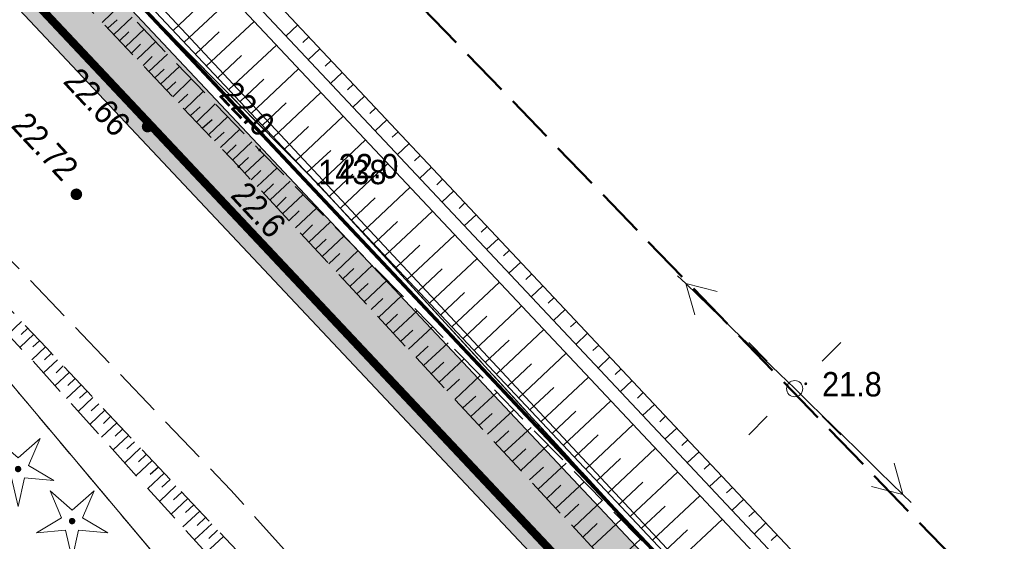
# Model space of a CAD drawing. Header units: metres. Extents: x 6551181 to 6555585, y 5935140 to 5937297.
# Tile 25 of 97: x 6551401 to 6551431, y 5936080 to 5936097. Entities that reach past the tile are written whole.
import ezdxf
from ezdxf import colors
from ezdxf.entities.mleader import LeaderData, LeaderLine
from ezdxf.enums import TextEntityAlignment as Align
from ezdxf.math import Vec2, Vec3

# ---------------------------------------------------------------- set-up
doc = ezdxf.new("R2010")
doc.units = ezdxf.units.M
for name, pattern in [('1.5_0.5', [2, 1.5, -0.5]), ('218-500', [1, 0.5, -0.5]), ('219-500', [0]), ('HIDDEN2', [0.1875, 0.125, -0.0625]), ('mz1.25_0.5', [1.75, 1.25, -0.5])]:
    doc.linetypes.add(name, pattern=pattern)
for name, color, linetype in [('000 Inne (niezydentyfikowane)', 7, 'Continuous'), ('203-Punkt załamania granicy działki nie stabilizowany', 7, 'Continuous'), ('203-Punkt załamania granicy działki nie stabilizowany-Atr104', 7, 'Continuous'), ('217-Granica konturu klasyfikcyjnego', 7, 'Continuous'), ('218-Granica użytku', 7, 'Continuous'), ('219-Linia granicy', 7, 'Continuous'), ('_obrzeże 8x30', 2, 'Continuous'), ('drzewo iglaste (punkt)', 7, 'Continuous'), ('jezdnia (powierzchnia)', 7, 'Continuous'), ('latarnia na słupie lub maszcie (punkt)', 7, 'Continuous'), ('Obszar opracowania', 7, 'Continuous'), ('przewód elektroenergetyczny niskiego napięcia (linia) - symbol', 7, 'Continuous'), ('przewód telekomunikacyjny (linia)', 7, 'Continuous'), ('punkt wysokościowy naturalny', 7, 'Continuous'), ('punkt wysokościowy naturalny-Atr2', 7, 'Continuous'), ('punkt wysokościowy sztuczny', 7, 'Continuous'), ('punkt wysokościowy sztuczny-Atr2', 7, 'Continuous'), ('skarpa nieumocniona (powierzchnia)', 7, 'Continuous'), ('słup (punkt)', 7, 'Continuous')]:
    doc.layers.add(name, color=color, linetype=linetype)
for name, color, linetype, lineweight in [('_krawężnik 15x30', 30, 'Continuous', 13), ('_kreskowanie chodnik', 52, 'Continuous', 0), ('_kreskowanie zjazd', 252, 'Continuous', 0), ('_opis', 7, 'Continuous', 18), ('_rowy', 3, 'Continuous', 13), ('_rowy2', 3, 'Continuous', 13)]:
    doc.layers.add(name, color=color, linetype=linetype, lineweight=lineweight)
doc.layers.add('_linie pomocnicze', color=202, linetype='Continuous', lineweight=13, plot=False)
doc.styles.add('marcin', font='arial.ttf')
doc.styles.get("Standard").update_dxf_attribs({"font": 'arial.ttf'})

# ---------------------------------------------------------------- blocks, each defined once
blk = doc.blocks.new('203')
at = {"linetype": 'Continuous', "lineweight": 0}
h = blk.add_hatch(color=0, dxfattribs=at)
edge = h.paths.add_edge_path()
edge.add_arc((0, 0), 0.045, 0, 360)
blk = doc.blocks.new('PW01')
at = {"linetype": 'Continuous', "lineweight": 13}
h = blk.add_hatch(color=0, dxfattribs=at)
edge = h.paths.add_edge_path()
edge.add_arc((0, 0), 0.045, 0, 360)
blk = doc.blocks.new('PW02')
at = {"linetype": 'Continuous', "lineweight": 13}
h = blk.add_hatch(color=0, dxfattribs=at)
edge = h.paths.add_edge_path()
edge.add_arc((0, 0), 0.18, 0, 360)
blk = doc.blocks.new('SM04')
at = {"color": 0, "linetype": 'Continuous', "lineweight": 13}
blk.add_circle((0, 0), 0.25, dxfattribs=at)
blk = doc.blocks.new('SM011')
at = {"color": 0, "linetype": 'Continuous', "lineweight": 13}
for p, q in [((-0.848, 0.848), (-1.414, 1.414)), ((0.849, 0.848), (1.414, 1.414)), ((-0.848, -0.849), (-1.414, -1.414)), ((0.849, -0.849), (1.414, -1.414))]:
    blk.add_line(p, q, dxfattribs=at)
blk = doc.blocks.new('PE04')
at = {"color": 0, "linetype": 'Continuous', "lineweight": 13}
for p, q in [((4.65, 0), (3.784, 0.5)), ((0.65, 0), (0, 0)), ((0.65, 0), (1.65, 0)), ((1.65, 0), (2.65, 0)), ((2.65, 0), (3.65, 0)), ((3.65, 0), (4.65, 0)), ((4.65, 0), (3.784, -0.5)), ((4.65, 0), (5, 0))]:
    blk.add_line(p, q, dxfattribs=at)
blk = doc.blocks.new('OP011')
at = {"linetype": 'Continuous', "lineweight": 13}
h = blk.add_hatch(color=0, dxfattribs=at)
edge = h.paths.add_edge_path()
edge.add_arc((0, 0), 0.1, 0, 360)
at = {"color": 0, "linetype": 'Continuous', "lineweight": 13}
for p, q in [((-0.324, 0.105), (-0.679, 0.935)), ((-0.679, 0.935), (0, 0.341)), ((0, 0.341), (0.679, 0.935)), ((0.679, 0.935), (0.324, 0.105)), ((-1.099, -0.357), (-0.324, 0.105)), ((0.324, 0.105), (1.099, -0.357)), ((-0.2, -0.275), (-1.099, -0.357)), ((-0.2, -0.275), (0, -1.155)), ((0, -1.155), (0.2, -0.275)), ((1.099, -0.357), (0.2, -0.275))]:
    blk.add_line(p, q, dxfattribs=at)

msp = doc.modelspace()

# ---------------------------------------------------------------- hatches: boundary and pattern name
at = {"layer": '_kreskowanie chodnik'}
h = msp.add_hatch(color=223, dxfattribs=at)
h.dxf.hatch_style = 1
h.paths.add_polyline_path([(6551361.9151, 5936137.4929), (6551364.0337, 5936137.4929), (6551364.3599, 5936137.8159), (6551361.3348, 5936141.0225), (6551359.8914, 5936139.6381), (6551359.8913, 5936139.638)])
h.paths.add_polyline_path([(6551380.1526, 5936119.3023, -0.0024274), (6551383.5731, 5936115.8572), (6551383.5731, 5936115.8572), (6551385.7012, 5936115.8292), (6551386.0588, 5936116.1787, 0.0031812), (6551381.5649, 5936120.7183), (6551367.9318, 5936134.3165), (6551367.5765, 5936133.9646), (6551367.5792, 5936131.8433)])
h.paths.add_polyline_path([(6551427.8011, 5936072.0648, -0.0079112), (6551423.437, 5936076.5601), (6551394.6741, 5936107.1418, 0.0037268), (6551389.5375, 5936112.5838), (6551389.5375, 5936112.5838), (6551389.1765, 5936112.2379), (6551389.1363, 5936110.1082, -0.0029746), (6551393.2134, 5936105.7757), (6551421.9802, 5936075.1899, 0.0058707), (6551425.2377, 5936071.8069), (6551427.4311, 5936071.7391)])
h.paths.add_polyline_path([(6551509.0487, 5936009.3448), (6551499.4703, 5936015.6354, -0.014146), (6551476.3685, 5936031.761), (6551467.4747, 5936038.3509, -0.0195357), (6551446.2823, 5936055.375), (6551437.7324, 5936062.8108, -0.010811), (6551431.3954, 5936068.5674), (6551431.0185, 5936068.2357), (6551430.9839, 5936066.2071, 0.0091534), (6551436.4199, 5936061.3017), (6551444.9698, 5936053.8659, 0.0195357), (6551466.284, 5936036.744), (6551475.1778, 5936030.1541, 0.014146), (6551498.3724, 5936013.9637), (6551506.5985, 5936008.5612), (6551508.6757, 5936008.9916)])
h.paths.add_polyline_path([(6551576.1216, 5935970.8749), (6551576.2833, 5935971.348, -0.0591224), (6551544.8377, 5935986.4374), (6551517.8132, 5936003.5887), (6551513.1363, 5936006.6602), (6551512.855, 5936006.2468), (6551513.2853, 5936004.1696), (6551513.2853, 5936004.1696), (6551516.7283, 5936001.9084), (6551543.766, 5935984.7488, 0.0566981), (6551574.267, 5935969.9309), (6551574.267, 5935969.9309)])
h.paths.add_polyline_path([(6551591.7085, 5935964.9446), (6551593.4627, 5935966.0998), (6551593.8882, 5935968.2679), (6551593.8884, 5935968.2689), (6551592.91, 5935968.4763), (6551592.5812, 5935966.8005, -0.0201257), (6551581.0571, 5935969.8064), (6551580.9035, 5935969.3306), (6551581.9193, 5935967.4615, 0.0168508), (6551591.7085, 5935964.9446)])
h.paths.add_polyline_path([(6551613.4044, 5935960.6424), (6551613.4491, 5935960.6336), (6551615.1652, 5935961.8255), (6551615.2615, 5935962.3161), (6551600.4251, 5935965.2276), (6551600.7371, 5935966.8177), (6551598.7804, 5935967.2324), (6551598.7798, 5935967.2298), (6551598.3662, 5935965.1221), (6551599.5493, 5935963.3613), (6551599.5493, 5935963.3613)])
h.paths.add_polyline_path([(6551620.1679, 5935961.3533), (6551620.07, 5935960.8543), (6551621.2097, 5935959.1107), (6551621.2097, 5935959.1107), (6551621.2547, 5935959.1019), (6551624.3175, 5935958.5008, 0.0114164), (6551642.3152, 5935955.3939), (6551642.3152, 5935955.3939), (6551644.0057, 5935956.6611), (6551644.0743, 5935957.1564, -0.0123461), (6551624.7026, 5935960.4634)])
h.paths.add_polyline_path([(6551649.0433, 5935956.4658), (6551648.9776, 5935955.9701), (6551650.239, 5935954.2925, 0.0127985), (6551670.6057, 5935952.1973), (6551677.038, 5935951.7015), (6551678.6488, 5935953.0818), (6551678.6872, 5935953.5803), (6551670.7594, 5935954.1913, -0.013718)])
h.paths.add_polyline_path([(6551707.1015, 5935951.3904), (6551702.0779, 5935951.2761), (6551702.0779, 5935951.2761), (6551683.634, 5935952.6976), (6551683.634, 5935952.6976), (6551685.0143, 5935951.0867), (6551730.6343, 5935947.5707), (6551750.6634, 5935946.1799), (6551752.2637, 5935947.5724), (6551752.2983, 5935948.0712), (6551730.7804, 5935949.5654), (6551707.1015, 5935951.3904)])
h.paths.add_polyline_path([(6551758.6441, 5935945.6257), (6551796.2401, 5935943.0151, 0.2134218), (6551800.84, 5935944.7005), (6551757.2863, 5935947.7248), (6551757.2517, 5935947.226)])
at = {"layer": '_kreskowanie zjazd'}
h = msp.add_hatch(color=256, dxfattribs=at)
h.dxf.hatch_style = 1
h.paths.add_polyline_path([(6551796.2401, 5935943.0151), (6551758.6441, 5935945.6257), (6551750.6634, 5935946.1799), (6551730.6343, 5935947.5707), (6551685.0143, 5935951.0867), (6551677.038, 5935951.7015), (6551670.6057, 5935952.1973, -0.0127985), (6551650.239, 5935954.2925, -0.0050001), (6551642.3152, 5935955.3939), (6551642.3152, 5935955.3939, -0.0114164), (6551624.3175, 5935958.5008), (6551621.2547, 5935959.1019), (6551621.2097, 5935959.1107), (6551613.4491, 5935960.6336), (6551613.4044, 5935960.6424), (6551599.5493, 5935963.3613), (6551599.5493, 5935963.3613), (6551595.2584, 5935964.2033, -0.0060443), (6551591.7085, 5935964.9446), (6551591.7085, 5935964.9446, -0.0084248), (6551586.7927, 5935966.1206, -0.0084248), (6551581.9193, 5935967.4615), (6551581.9193, 5935967.4615, -0.0000682), (6551581.88, 5935967.473), (6551581.88, 5935967.473, -0.0133357), (6551574.267, 5935969.9309), (6551574.267, 5935969.9309, -0.0502078), (6551547.0711, 5935982.7107, -0.0064718), (6551543.766, 5935984.7488), (6551516.7283, 5936001.9084), (6551513.2853, 5936004.1696), (6551513.2853, 5936004.1696), (6551506.5985, 5936008.5612), (6551498.3724, 5936013.9637, -0.014146), (6551475.1778, 5936030.1541), (6551466.284, 5936036.744, -0.0195357), (6551444.9698, 5936053.8659), (6551436.4199, 5936061.3017, -0.0077486), (6551431.8064, 5936065.4414, -0.0100015), (6551426.0452, 5936070.9924, -0.0073044), (6551421.9802, 5936075.1899), (6551393.2134, 5936105.7757, 0.0029746), (6551389.1363, 5936110.1082), (6551389.1363, 5936110.1082, 0.0040001), (6551383.5731, 5936115.8572), (6551383.5731, 5936115.8572, 0.0024274), (6551380.1526, 5936119.3023), (6551367.5792, 5936131.8433), (6551361.9151, 5936137.4929), (6551359.8144, 5936139.5881), (6551359.4506, 5936139.2449), (6551379.7995, 5936118.9483, -0.009403), (6551392.8482, 5936105.4342), (6551421.6159, 5936074.8473, 0.0250591), (6551436.0918, 5936060.9244), (6551444.6417, 5936053.4886, 0.0195357), (6551465.9863, 5936036.3423), (6551474.8802, 5936029.7523, 0.014146), (6551498.0979, 5936013.5458), (6551516.4571, 5936001.4883), (6551543.4981, 5935984.3266, 0.0932025), (6551595.1621, 5935963.7127), (6551624.2212, 5935958.0102, 0.0292221), (6551670.5673, 5935951.6987), (6551730.5978, 5935947.072), (6551796.2055, 5935942.5163)])

# ---------------------------------------------------------------- linework, layer by layer
at = {"layer": '000 Inne (niezydentyfikowane)', "color": 7, "linetype": 'Continuous', "lineweight": 25, "flags": 128}
for points in [[(6551403.47, 5936096.44), (6551404.04, 5936096.98)], [(6551403.83, 5936096.07), (6551404.39, 5936096.6)], [(6551403.65, 5936096.26), (6551403.93, 5936096.52)], [(6551404.19, 5936095.69), (6551404.76, 5936096.23)], [(6551404.01, 5936095.88), (6551404.29, 5936096.15)], [(6551404.37, 5936095.5), (6551404.65, 5936095.77)], [(6551404.55, 5936095.31), (6551405.12, 5936095.85)], [(6551404.73, 5936095.12), (6551405.01, 5936095.39)], [(6551404.91, 5936094.93), (6551405.48, 5936095.47)], [(6551405.27, 5936094.54), (6551405.85, 5936095.09)], [(6551405.09, 5936094.74), (6551405.38, 5936095.01)], [(6551405.45, 5936094.35), (6551405.74, 5936094.62)], [(6551405.64, 5936094.16), (6551406.21, 5936094.71)], [(6551405.82, 5936093.97), (6551406.11, 5936094.24)], [(6551406, 5936093.77), (6551406.58, 5936094.32)], [(6551406.19, 5936093.58), (6551406.48, 5936093.85)], [(6551406.37, 5936093.38), (6551406.95, 5936093.94)], [(6551406.74, 5936092.99), (6551407.33, 5936093.55)], [(6551406.55, 5936093.19), (6551406.85, 5936093.46)], [(6551406.92, 5936092.8), (6551407.22, 5936093.07)], [(6551407.11, 5936092.6), (6551407.7, 5936093.16)], [(6551407.3, 5936092.4), (6551407.59, 5936092.68)], [(6551407.48, 5936092.21), (6551408.07, 5936092.77)], [(6551407.86, 5936091.81), (6551408.46, 5936092.37)], [(6551407.67, 5936092.01), (6551407.97, 5936092.29)], [(6551408.05, 5936091.61), (6551408.35, 5936091.89)], [(6551408.24, 5936091.4), (6551408.85, 5936091.97)], [(6551408.43, 5936091.19), (6551408.74, 5936091.48)], [(6551408.62, 5936090.98), (6551409.25, 5936091.56)], [(6551409.01, 5936090.56), (6551409.65, 5936091.15)], [(6551408.82, 5936090.77), (6551409.13, 5936091.07)], [(6551409.21, 5936090.35), (6551409.53, 5936090.65)], [(6551409.41, 5936090.13), (6551410.06, 5936090.73)], [(6551409.62, 5936089.91), (6551409.94, 5936090.22)], [(6551409.82, 5936089.69), (6551410.48, 5936090.3)], [(6551410.03, 5936089.47), (6551410.36, 5936089.78)], [(6551410.23, 5936089.25), (6551410.9, 5936089.87)], [(6551410.44, 5936089.02), (6551410.78, 5936089.34)], [(6551410.66, 5936088.79), (6551411.34, 5936089.43)], [(6551411.08, 5936088.33), (6551411.78, 5936088.98)], [(6551410.87, 5936088.56), (6551411.21, 5936088.88)], [(6551411.3, 5936088.1), (6551411.65, 5936088.42)], [(6551411.52, 5936087.86), (6551412.23, 5936088.52)], [(6551411.74, 5936087.62), (6551412.1, 5936087.96)], [(6551411.96, 5936087.38), (6551412.68, 5936088.05)], [(6551412.19, 5936087.14), (6551412.55, 5936087.48)], [(6551412.42, 5936086.9), (6551413.15, 5936087.58)], [(6551401, 5936087.25), (6551400.58, 5936086.85)], [(6551401.37, 5936086.86), (6551400.95, 5936086.46)], [(6551401.19, 5936087.05), (6551400.98, 5936086.85)], [(6551412.65, 5936086.65), (6551413.02, 5936086.99)], [(6551412.88, 5936086.4), (6551413.62, 5936087.09)], [(6551401.55, 5936086.66), (6551401.34, 5936086.47)], [(6551413.35, 5936085.9), (6551414.1, 5936086.6)], [(6551401.73, 5936086.47), (6551401.31, 5936086.07)], [(6551401.92, 5936086.28), (6551401.7, 5936086.08)], [(6551413.11, 5936086.15), (6551413.49, 5936086.5)], [(6551402.1, 5936086.08), (6551401.67, 5936085.68)], [(6551413.58, 5936085.64), (6551413.97, 5936086)], [(6551413.82, 5936085.38), (6551414.59, 5936086.1)], [(6551402.46, 5936085.69), (6551402.02, 5936085.28)], [(6551402.28, 5936085.89), (6551402.06, 5936085.68)], [(6551402.64, 5936085.5), (6551402.42, 5936085.29)], [(6551414.06, 5936085.12), (6551414.45, 5936085.48)], [(6551414.31, 5936084.86), (6551415.09, 5936085.59)], [(6551402.83, 5936085.31), (6551402.38, 5936084.89)], [(6551403.01, 5936085.11), (6551402.78, 5936084.9)], [(6551414.8, 5936084.33), (6551415.6, 5936085.07)], [(6551403.19, 5936084.92), (6551402.74, 5936084.49)], [(6551414.55, 5936084.6), (6551414.95, 5936084.96)], [(6551403.56, 5936084.53), (6551403.1, 5936084.1)], [(6551403.37, 5936084.72), (6551403.14, 5936084.51)], [(6551415.05, 5936084.06), (6551415.46, 5936084.43)], [(6551415.31, 5936083.79), (6551416.12, 5936084.54)], [(6551403.92, 5936084.14), (6551403.45, 5936083.7)], [(6551403.74, 5936084.34), (6551403.51, 5936084.12)], [(6551404.1, 5936083.95), (6551403.87, 5936083.73)], [(6551415.56, 5936083.51), (6551415.97, 5936083.89)], [(6551415.82, 5936083.24), (6551416.65, 5936084)], [(6551404.28, 5936083.75), (6551403.81, 5936083.31)], [(6551404.47, 5936083.56), (6551404.23, 5936083.34)], [(6551404.65, 5936083.37), (6551404.17, 5936082.91)], [(6551416.08, 5936082.96), (6551416.49, 5936083.34)], [(6551416.34, 5936082.67), (6551417.18, 5936083.46)], [(6551405.01, 5936082.98), (6551404.52, 5936082.52)], [(6551404.83, 5936083.17), (6551404.59, 5936082.94)], [(6551405.2, 5936082.78), (6551404.95, 5936082.55)], [(6551416.6, 5936082.39), (6551417.03, 5936082.78)], [(6551416.87, 5936082.1), (6551417.73, 5936082.9)], [(6551405.38, 5936082.59), (6551404.88, 5936082.12)], [(6551405.56, 5936082.4), (6551405.31, 5936082.16)], [(6551417.41, 5936081.52), (6551418.28, 5936082.33)], [(6551405.74, 5936082.2), (6551405.24, 5936081.73)], [(6551405.92, 5936082.01), (6551405.67, 5936081.77)], [(6551417.14, 5936081.81), (6551417.57, 5936082.22)], [(6551406.11, 5936081.81), (6551405.59, 5936081.33)], [(6551417.96, 5936080.93), (6551418.85, 5936081.76)], [(6551406.47, 5936081.43), (6551405.95, 5936080.94)], [(6551406.29, 5936081.62), (6551406.03, 5936081.38)], [(6551417.68, 5936081.23), (6551418.12, 5936081.64)], [(6551406.65, 5936081.23), (6551406.39, 5936080.99)], [(6551418.52, 5936080.33), (6551419.42, 5936081.17)], [(6551406.84, 5936081.04), (6551406.31, 5936080.54)], [(6551407.02, 5936080.84), (6551406.75, 5936080.59)], [(6551418.24, 5936080.63), (6551418.68, 5936081.05)], [(6551407.2, 5936080.65), (6551406.66, 5936080.15)], [(6551419.09, 5936079.71), (6551420.01, 5936080.57)]]:
    msp.add_lwpolyline(points, dxfattribs=at)
at = {"layer": '217-Granica konturu klasyfikcyjnego', "color": 3, "linetype": '1.5_0.5', "lineweight": 18, "flags": 128}
for points in [[(6551389.16, 5936112.64), (6551410.11, 5936091.47)], [(6551410.11, 5936091.47), (6551428.29, 5936071.63)], [(6551417.85, 5936064.91), (6551396.37, 5936090.46)]]:
    msp.add_lwpolyline(points, dxfattribs=at)
at = {"layer": '218-Granica użytku', "color": 3, "linetype": '218-500', "lineweight": 18, "flags": 128}
for points in [[(6551389.16, 5936112.64), (6551410.11, 5936091.47)], [(6551410.11, 5936091.47), (6551428.29, 5936071.63)], [(6551396.37, 5936090.46), (6551417.85, 5936064.91)]]:
    msp.add_lwpolyline(points, dxfattribs=at)
at = {"layer": '219-Linia granicy', "color": 7, "linetype": '219-500', "lineweight": 18, "flags": 128}
for points in [[(6551389.16, 5936112.64), (6551410.11, 5936091.47)], [(6551410.11, 5936091.47), (6551428.29, 5936071.63)], [(6551396.37, 5936090.46), (6551417.85, 5936064.91)]]:
    msp.add_lwpolyline(points, dxfattribs=at)
at = {"layer": '_krawężnik 15x30', "lineweight": 40, "ltscale": 5}
msp.add_lwpolyline([(6551425.2377, 5936071.8069, 0.25, 0.25, -0.0058707), (6551421.9802, 5936075.1899, 0.25, 0.25, 0), (6551393.2134, 5936105.7757, 0.25, 0.25, 0.0029746), (6551389.1363, 5936110.1082, 0.25, 0.25, 0)], format="xyseb", dxfattribs=at)
at = {"layer": '_linie pomocnicze'}
for points in [[(6551796.2401, 5935943.0151), (6551730.6343, 5935947.5707), (6551670.6057, 5935952.1973, -0.0292221), (6551624.3175, 5935958.5008), (6551595.2584, 5935964.2033, -0.0932025), (6551543.766, 5935984.7488), (6551516.7283, 5936001.9084), (6551498.3724, 5936013.9637, -0.014146), (6551475.1778, 5936030.1541), (6551466.284, 5936036.744, -0.0195357), (6551444.9698, 5936053.8659), (6551436.4199, 5936061.3017, -0.0250591), (6551421.9802, 5936075.1899), (6551393.2134, 5936105.7757, 0.0094023), (6551380.1526, 5936119.3023), (6551359.8144, 5936139.5881)], [(6551796.2055, 5935942.5163), (6551730.5978, 5935947.072), (6551670.5673, 5935951.6987, -0.0292221), (6551624.2212, 5935958.0102), (6551595.1621, 5935963.7127, -0.0932025), (6551543.4981, 5935984.3266), (6551516.4571, 5936001.4883), (6551498.0979, 5936013.5458, -0.014146), (6551474.8802, 5936029.7523), (6551465.9863, 5936036.3423, -0.0195357), (6551444.6417, 5936053.4886), (6551436.0918, 5936060.9244, -0.0250591), (6551421.6159, 5936074.8473), (6551392.8482, 5936105.4342, 0.009403), (6551379.7995, 5936118.9483), (6551359.4506, 5936139.2449)]]:
    msp.add_lwpolyline(points, format="xyb", dxfattribs=at)
at = {"layer": '_obrzeże 8x30'}
msp.add_lwpolyline([(6551427.8011, 5936072.0648, -0.0079112), (6551423.437, 5936076.5601), (6551394.6741, 5936107.1418, 0.0093995), (6551381.5649, 5936120.7183), (6551367.9318, 5936134.3165)], format="xyb", dxfattribs=at)
at = {"layer": '_obrzeże 8x30', "color": 232, "linetype": 'HIDDEN2', "lineweight": 40, "ltscale": 4}
msp.add_lwpolyline([(6551428.0268, 5936072.2634, 0.1067, 0.1067, -0.0079358), (6551423.6556, 5936076.7657, 0.1067, 0.1067, 0), (6551394.8932, 5936107.3467, 0.1067, 0.1067, 0.0034831), (6551390.0921, 5936112.4382, 0.1067, 0.1067, 0)], format="xyseb", dxfattribs=at)
at = {"layer": '_rowy'}
for points in [[(6551428.6935, 5936075.9943, -0.0051565), (6551425.9137, 5936078.8895), (6551397.1574, 5936109.4642, 0.003222), (6551392.6912, 5936114.2053)], [(6551430.5421, 5936073.4299, -0.0091616), (6551425.5495, 5936078.5469), (6551396.7922, 5936109.1227, 0.0032245), (6551392.3269, 5936113.8627)], [(6551430.2609, 5936073.1453, -0.0091616), (6551425.2581, 5936078.2729), (6551396.5001, 5936108.8494, 0.0032265), (6551392.0356, 5936113.5887)], [(6551428.1772, 5936072.3958, -0.0079522), (6551423.8012, 5936076.9027), (6551395.0393, 5936107.4833, 0.0032365), (6551390.5786, 5936112.2184)]]:
    msp.add_lwpolyline(points, format="xyb", dxfattribs=at)
for points in [[(6551406.3834, 5936096.8815), (6551405.655, 5936096.1964)], [(6551407.0685, 5936096.1531), (6551406.3401, 5936095.468)], [(6551409.8228, 5936095.9979), (6551409.6407, 5936095.8267)], [(6551407.7536, 5936095.4247), (6551407.0252, 5936094.7395)], [(6551410.5079, 5936095.2695), (6551410.3258, 5936095.0982)], [(6551408.4387, 5936094.6962), (6551407.7103, 5936094.0111)], [(6551411.193, 5936094.5411), (6551411.0109, 5936094.3698)], [(6551409.1238, 5936093.9678), (6551408.3954, 5936093.2827)], [(6551411.8781, 5936093.8126), (6551411.696, 5936093.6413)], [(6551409.809, 5936093.2393), (6551409.0805, 5936092.5542)], [(6551412.5632, 5936093.0842), (6551412.3811, 5936092.9129)], [(6551410.4941, 5936092.5109), (6551409.7656, 5936091.8258)], [(6551413.2483, 5936092.3558), (6551413.0662, 5936092.1845)], [(6551411.1792, 5936091.7825), (6551410.4508, 5936091.0974)], [(6551413.9335, 5936091.6273), (6551413.7513, 5936091.456)], [(6551411.8643, 5936091.054), (6551411.1359, 5936090.3689)], [(6551414.6186, 5936090.8989), (6551414.4365, 5936090.7276)], [(6551412.5494, 5936090.3256), (6551411.821, 5936089.6405)], [(6551415.3037, 5936090.1705), (6551415.1216, 5936089.9992)], [(6551413.2345, 5936089.5972), (6551412.5061, 5936088.9121)], [(6551415.9888, 5936089.442), (6551415.8067, 5936089.2707)], [(6551413.9196, 5936088.8687), (6551413.1912, 5936088.1836)], [(6551416.6739, 5936088.7136), (6551416.4918, 5936088.5423)], [(6551414.6048, 5936088.1403), (6551413.8763, 5936087.4552)], [(6551417.359, 5936087.9851), (6551417.1769, 5936087.8139)], [(6551415.2899, 5936087.4119), (6551414.5614, 5936086.7267)], [(6551418.0441, 5936087.2567), (6551417.862, 5936087.0854)], [(6551415.975, 5936086.6834), (6551415.2466, 5936085.9983)], [(6551418.7292, 5936086.5283), (6551418.5471, 5936086.357)], [(6551416.6601, 5936085.955), (6551415.9317, 5936085.2699)], [(6551419.4144, 5936085.7998), (6551419.2322, 5936085.6286)], [(6551417.3452, 5936085.2265), (6551416.6168, 5936084.5414)], [(6551420.0995, 5936085.0714), (6551419.9174, 5936084.9001)], [(6551418.0303, 5936084.4981), (6551417.3019, 5936083.813)], [(6551420.7846, 5936084.343), (6551420.6025, 5936084.1717)], [(6551418.7154, 5936083.7697), (6551417.987, 5936083.0846)], [(6551421.4697, 5936083.6145), (6551421.2876, 5936083.4432)], [(6551419.4005, 5936083.0412), (6551418.6721, 5936082.3561)], [(6551422.1548, 5936082.8861), (6551421.9727, 5936082.7148)], [(6551420.0857, 5936082.3128), (6551419.3572, 5936081.6277)], [(6551422.8399, 5936082.1577), (6551422.6578, 5936081.9864)], [(6551420.7708, 5936081.5844), (6551420.0423, 5936080.8993)], [(6551423.525, 5936081.4292), (6551423.3429, 5936081.2579)], [(6551421.4559, 5936080.8559), (6551420.7275, 5936080.1708)], [(6551424.2102, 5936080.7008), (6551424.028, 5936080.5295)]]:
    msp.add_lwpolyline(points, dxfattribs=at)
at = {"layer": '_rowy2', "lineweight": 15, "ltscale": 4}
for points in [[(6551407.4544, 5936097.2024), (6551405.9975, 5936095.8322)], [(6551408.1395, 5936096.474), (6551406.6826, 5936095.1038)], [(6551409.4802, 5936096.3622), (6551409.116, 5936096.0196)], [(6551408.8246, 5936095.7456), (6551407.3677, 5936094.3753)], [(6551410.1653, 5936095.6337), (6551409.8011, 5936095.2912)], [(6551409.5097, 5936095.0171), (6551408.0529, 5936093.6469)], [(6551410.8504, 5936094.9053), (6551410.4862, 5936094.5627)], [(6551410.1948, 5936094.2887), (6551408.738, 5936092.9185)], [(6551411.5356, 5936094.1768), (6551411.1713, 5936093.8343)], [(6551410.88, 5936093.5602), (6551409.4231, 5936092.19)], [(6551412.2207, 5936093.4484), (6551411.8564, 5936093.1059)], [(6551411.5651, 5936092.8318), (6551410.1082, 5936091.4616)], [(6551412.9058, 5936092.72), (6551412.5416, 5936092.3774)], [(6551412.2502, 5936092.1034), (6551410.7933, 5936090.7331)], [(6551413.5909, 5936091.9915), (6551413.2267, 5936091.649)], [(6551412.9353, 5936091.3749), (6551411.4784, 5936090.0047)], [(6551414.276, 5936091.2631), (6551413.9118, 5936090.9205)], [(6551413.6204, 5936090.6465), (6551412.1635, 5936089.2763)], [(6551414.9611, 5936090.5347), (6551414.5969, 5936090.1921)], [(6551414.3055, 5936089.9181), (6551412.8487, 5936088.5478)], [(6551415.6462, 5936089.8062), (6551415.282, 5936089.4637)], [(6551414.9906, 5936089.1896), (6551413.5338, 5936087.8194)], [(6551416.3313, 5936089.0778), (6551415.9671, 5936088.7352)], [(6551415.6758, 5936088.4612), (6551414.2189, 5936087.091)], [(6551417.0165, 5936088.3494), (6551416.6522, 5936088.0068)], [(6551416.3609, 5936087.7328), (6551414.904, 5936086.3625)], [(6551417.7016, 5936087.6209), (6551417.3374, 5936087.2784)], [(6551417.046, 5936087.0043), (6551415.5891, 5936085.6341)], [(6551418.3867, 5936086.8925), (6551418.0225, 5936086.5499)], [(6551417.7311, 5936086.2759), (6551416.2742, 5936084.9057)], [(6551419.0718, 5936086.1641), (6551418.7076, 5936085.8215)], [(6551418.4162, 5936085.5474), (6551416.9593, 5936084.1772)], [(6551419.7569, 5936085.4356), (6551419.3927, 5936085.0931)], [(6551419.1013, 5936084.819), (6551417.6445, 5936083.4488)], [(6551420.442, 5936084.7072), (6551420.0778, 5936084.3646)], [(6551419.7864, 5936084.0906), (6551418.3296, 5936082.7203)], [(6551421.1271, 5936083.9787), (6551420.7629, 5936083.6362)], [(6551420.4716, 5936083.3621), (6551419.0147, 5936081.9919)], [(6551421.8123, 5936083.2503), (6551421.448, 5936082.9077)], [(6551421.1567, 5936082.6337), (6551419.6998, 5936081.2635)], [(6551422.4974, 5936082.5219), (6551422.1332, 5936082.1793)], [(6551421.8418, 5936081.9053), (6551420.3849, 5936080.535)], [(6551423.1825, 5936081.7934), (6551422.8183, 5936081.4509)], [(6551422.5269, 5936081.1768), (6551421.07, 5936079.8066)], [(6551423.8676, 5936081.065), (6551423.5034, 5936080.7224)]]:
    msp.add_lwpolyline(points, dxfattribs=at)
at = {"layer": 'jezdnia (powierzchnia)', "color": 7, "linetype": '1.5_0.5', "lineweight": 18, "flags": 128}
msp.add_lwpolyline([(6551328.96, 5936334.85), (6551328.85, 5936339.4), (6551328.73, 5936357.03), (6551328.59, 5936376.23), (6551328.4, 5936397.13), (6551328.02, 5936414.29), (6551322.56, 5936409.84), (6551322.26, 5936398.68), (6551322.27, 5936387.64), (6551322.38, 5936376.93), (6551322.42, 5936367), (6551322.25, 5936346.98), (6551322.6, 5936337.31), (6551322.85, 5936327.45), (6551322.83, 5936325.77), (6551322.74, 5936320.86), (6551322.68, 5936317.17), (6551322.78, 5936307.21), (6551322.67, 5936297.56), (6551322.68, 5936287.57), (6551322.74, 5936279.01), (6551322.14, 5936267.97), (6551321.65, 5936262.65), (6551321.72, 5936261), (6551321.78, 5936259.98), (6551322.11, 5936257.72), (6551322.27, 5936255.96), (6551322.39, 5936254.52), (6551322.15, 5936252.96), (6551321.69, 5936250.98), (6551320.76, 5936248.16), (6551319.46, 5936245.23), (6551318.96, 5936243.62), (6551318.38, 5936241.01), (6551316.02, 5936222.64), (6551315.83, 5936219.84), (6551316.38, 5936210.81), (6551316.01, 5936207.91), (6551315.14, 5936200.41), (6551314.97, 5936199.68), (6551313.67, 5936198.52), (6551311.34, 5936197.7), (6551307.54, 5936198.81), (6551305.83, 5936196.21), (6551312.51, 5936190.73), (6551313.39, 5936189.35), (6551312.99, 5936186.91), (6551312.92, 5936183.49), (6551313.3, 5936180.11), (6551314.08, 5936177.55), (6551314.7, 5936175.79), (6551314.44, 5936174.65), (6551312.67, 5936172.43), (6551311.85, 5936172.5), (6551311.19, 5936171.27), (6551311.05, 5936169.19), (6551311.25, 5936168.73), (6551309.45, 5936165.18), (6551312.18, 5936163.98), (6551313.59, 5936166.07), (6551317.23, 5936168.57), (6551319.56, 5936168.77), (6551324.09, 5936164.11), (6551325.69, 5936162.67), (6551325.47, 5936161.1), (6551327.95, 5936158.95), (6551329.62, 5936159.04), (6551332.98, 5936156.08), (6551340.48, 5936149.19), (6551347.83, 5936142.43), (6551354.99, 5936135.82), (6551361.1, 5936130.02), (6551368.01, 5936123.21), (6551374.45, 5936116.65), (6551380.77, 5936110.1), (6551380.75, 5936107.84), (6551380.43, 5936106.99), (6551383.32, 5936104.18), (6551384.35, 5936104.44), (6551386.16, 5936104.24), (6551387.51, 5936103), (6551394.02, 5936096.15), (6551400.74, 5936089.06), (6551407.43, 5936082.07), (6551414.96, 5936073.7), (6551417.26, 5936071.24), (6551417.54, 5936068.85), (6551417.08, 5936067.39), (6551416.53, 5936066.51), (6551418.44, 5936064.69), (6551420.06, 5936065.32), (6551421.11, 5936065.47), (6551423.09, 5936065.27), (6551427.21, 5936061.47), (6551434.23, 5936055.28), (6551441.76, 5936048.87), (6551449.56, 5936042.36), (6551457.43, 5936035.97), (6551465.65, 5936029.87), (6551474.74, 5936023.08), (6551483.63, 5936016.83), (6551492.82, 5936010.56), (6551496.69, 5936007.92), (6551496.38, 5936006.4), (6551500.73, 5936003.64), (6551502.28, 5936004.36), (6551510, 5935999.26), (6551519.09, 5935993.33), (6551527.43, 5935987.94), (6551535.54, 5935982.98), (6551543.65, 5935977.72), (6551552.14, 5935972.93), (6551561.61, 5935968.23), (6551570.6, 5935964.82), (6551581.27, 5935961.57), (6551591.01, 5935959.14), (6551597.53, 5935957.63), (6551598.04, 5935956.71), (6551598.34, 5935954.89), (6551601.02, 5935954.23), (6551603.27, 5935956.5), (6551604.19, 5935956.44), (6551614.44, 5935954.25), (6551624.03, 5935952.41), (6551633.65, 5935950.68), (6551643.66, 5935949.13), (6551649.85, 5935948.21), (6551660.16, 5935947.16), (6551670.33, 5935946.28), (6551680.51, 5935945.58), (6551690.73, 5935944.67), (6551701.45, 5935943.82), (6551706.39, 5935943.35), (6551707.39, 5935941.45), (6551711.28, 5935940.88), (6551713.28, 5935942.8), (6551715.25, 5935942.66), (6551721.35, 5935942.22), (6551752.78, 5935940.08), (6551762.58, 5935939.42), (6551772.73, 5935938.68), (6551783.19, 5935937.92), (6551793.12, 5935937.25), (6551803.61, 5935936.53), (6551816.47, 5935935.66), (6551827.08, 5935934.95), (6551837.44, 5935934.3), (6551838.95, 5935934.11), (6551840.54, 5935930.96), (6551844.05, 5935930.93), (6551845.21, 5935933.24), (6551845.88, 5935933.65), (6551848.35, 5935933.59), (6551864.54, 5935932.06), (6551872.1, 5935931.21), (6551883.27, 5935929.95), (6551887.52, 5935929.3), (6551888.3, 5935928.47), (6551889.27, 5935927), (6551889.8, 5935925.29), (6551888.46, 5935921.18), (6551893.61, 5935921.03), (6551897.26, 5935920.92), (6551897.56, 5935926.27), (6551899.74, 5935927.57), (6551904.71, 5935926.85), (6551911.07, 5935925.83), (6551911.71, 5935924.67), (6551912.04, 5935923.9), (6551915.56, 5935923.37), (6551916.14, 5935924.18), (6551916.85, 5935924.92), (6551923.67, 5935923.8), (6551933.47, 5935922.17), (6551946.23, 5935919.92), (6551946.86, 5935918.95), (6551946.97, 5935917.94), (6551949.03, 5935915.66), (6551950.87, 5935917.18), (6551951.58, 5935918.19), (6551952.42, 5935918.86), (6551960.7, 5935917.37), (6551971.47, 5935915.4), (6551981.95, 5935913.57), (6551992.49, 5935911.65), (6551995.74, 5935911.01), (6551996.16, 5935910.41), (6551996.41, 5935909.03), (6552000.08, 5935908.33), (6552001.09, 5935909.46), (6552001.34, 5935909.66), (6552001.89, 5935909.89), (6552011.06, 5935908.38), (6552016.54, 5935907.3), (6552016.98, 5935906.37), (6552017.08, 5935905.24), (6552021, 5935904.44), (6552021.75, 5935905.56), (6552022.37, 5935906.31), (6552031.19, 5935904.66), (6552041.47, 5935902.98), (6552051.85, 5935901.04), (6552054.87, 5935900.36), (6552055.79, 5935898.24), (6552061.21, 5935896.92), (6552062.37, 5935898.83), (6552071.26, 5935896.73), (6552082.21, 5935893.77), (6552092.4, 5935891.09), (6552102.69, 5935888.17), (6552113.23, 5935885.31), (6552123.85, 5935882.37), (6552135.02, 5935879.28), (6552145.58, 5935876.34), (6552156.23, 5935873.42), (6552166.76, 5935870.42), (6552177.31, 5935867.56), (6552187.87, 5935864.65), (6552198.25, 5935861.79), (6552209.38, 5935858.53), (6552220.11, 5935855.69), (6552230.86, 5935852.63), (6552241.36, 5935849.67), (6552251.73, 5935846.66), (6552262.36, 5935843.89), (6552273.37, 5935841.27), (6552283.55, 5935838.85), (6552294.39, 5935836.69), (6552304.73, 5935835.22), (6552315.64, 5935833.74), (6552325.3, 5935832.55), (6552341.64, 5935830.38), (6552342.44, 5935829.69), (6552342.92, 5935828.2), (6552347.56, 5935827.77), (6552348.74, 5935829.5), (6552357.01, 5935828.52), (6552367.7, 5935827.13), (6552378.13, 5935825.75), (6552388.65, 5935824.39), (6552399.32, 5935823.07), (6552410.02, 5935821.67), (6552421.24, 5935820.34), (6552432.45, 5935818.68), (6552443.48, 5935817.42), (6552453.95, 5935816.03), (6552464.58, 5935814.75), (6552475.04, 5935813.29), (6552485.68, 5935811.95), (6552496.02, 5935810.59), (6552506.48, 5935809.35), (6552517.51, 5935807.84), (6552527.97, 5935806.56), (6552538.97, 5935805.09), (6552549.67, 5935803.82), (6552560.33, 5935802.42), (6552563.29, 5935802), (6552563.74, 5935801.13), (6552564.02, 5935800.22), (6552567.24, 5935799.81), (6552567.73, 5935800.53), (6552568.53, 5935801.4), (6552572.89, 5935801.02), (6552583.15, 5935799.96), (6552593.78, 5935798.88), (6552604.38, 5935797.88), (6552604.85, 5935803.41), (6552594.33, 5935804.61), (6552583.62, 5935805.8), (6552573.64, 5935806.91), (6552560.78, 5935808.39), (6552550.39, 5935809.67), (6552539.28, 5935811.02), (6552528.7, 5935812.3), (6552517.88, 5935813.68), (6552507.21, 5935815.18), (6552496.69, 5935816.5), (6552486.46, 5935817.81), (6552475.57, 5935819.24), (6552465.35, 5935820.56), (6552454.34, 5935821.99), (6552444.06, 5935823.33), (6552432.93, 5935824.71), (6552421.95, 5935826.21), (6552410.72, 5935827.55), (6552399.95, 5935828.95), (6552389.17, 5935830.26), (6552378.67, 5935831.73), (6552368.16, 5935833.12), (6552357.84, 5935834.4), (6552341.74, 5935836.31), (6552336.11, 5935837.13), (6552334.8, 5935838.98), (6552330.67, 5935843.7), (6552318.52, 5935843.8), (6552316.94, 5935839.51), (6552316.2, 5935839.6), (6552305.46, 5935841.19), (6552295.05, 5935842.73), (6552284.97, 5935844.88), (6552274.4, 5935847.14), (6552263.73, 5935849.7), (6552253.14, 5935852.53), (6552242.97, 5935855.52), (6552232.46, 5935858.37), (6552221.65, 5935861.46), (6552210.76, 5935864.4), (6552199.91, 5935867.46), (6552189.25, 5935870.45), (6552178.83, 5935873.3), (6552168.21, 5935876.2), (6552157.7, 5935879.19), (6552146.88, 5935882.12), (6552136.56, 5935885.03), (6552125.26, 5935888.16), (6552114.69, 5935891.09), (6552104.07, 5935894), (6552093.85, 5935896.89), (6552083.28, 5935899.67), (6552072.56, 5935902.58), (6552063.5, 5935904.64), (6552052.58, 5935906.96), (6552042.37, 5935908.85), (6552032.31, 5935910.58), (6552022.24, 5935912.51), (6552011.71, 5935914.3), (6552002.97, 5935915.91), (6551993.33, 5935917.67), (6551982.85, 5935919.56), (6551972.16, 5935921.42), (6551961.7, 5935923.41), (6551953.29, 5935924.88), (6551942.99, 5935926.75), (6551934.58, 5935928.16), (6551924.41, 5935929.85), (6551914.55, 5935931.45), (6551905.1, 5935932.89), (6551895.51, 5935934.28), (6551883.79, 5935935.93), (6551872.57, 5935937.31), (6551861.48, 5935938.41), (6551857.21, 5935938.77), (6551855.83, 5935941.56), (6551851.73, 5935941.94), (6551850.16, 5935939.44), (6551849.12, 5935939.43), (6551837.69, 5935940.23), (6551827.26, 5935940.93), (6551816.56, 5935941.65), (6551812.11, 5935941.89), (6551811.08, 5935942.83), (6551810.63, 5935944.01), (6551806.62, 5935944.32), (6551805.99, 5935943.23), (6551804.96, 5935942.43), (6551799.31, 5935943), (6551795.45, 5935943.07), (6551783.27, 5935943.93), (6551772.84, 5935944.64), (6551762.97, 5935945.37), (6551756.57, 5935946.71), (6551756.45, 5935947.99), (6551753.18, 5935948.46), (6551752.63, 5935947.03), (6551751.78, 5935946.29), (6551742.41, 5935946.78), (6551732.33, 5935947.44), (6551722.23, 5935948.29), (6551712.3, 5935948.93), (6551701.77, 5935949.75), (6551691.2, 5935950.61), (6551680.87, 5935951.49), (6551670.8, 5935952.18), (6551660.52, 5935953.19), (6551650.73, 5935954.13), (6551644.52, 5935955.05), (6551634.47, 5935956.54), (6551625.17, 5935958.24), (6551619.83, 5935959.35), (6551619.26, 5935960.49), (6551619.22, 5935962.61), (6551616.6, 5935963.05), (6551615.17, 5935961.02), (6551614.13, 5935960.5), (6551605.28, 5935962.2), (6551598.18, 5935963.63), (6551597.76, 5935964.59), (6551597.78, 5935967.09), (6551594.81, 5935968.01), (6551593.76, 5935965.74), (6551592.79, 5935964.93), (6551592.31, 5935964.89), (6551582.34, 5935967.37), (6551580.88, 5935967.83), (6551580.18, 5935968.71), (6551580.27, 5935970.63), (6551577.49, 5935971.77), (6551576.35, 5935970.29), (6551575.07, 5935969.6), (6551572.38, 5935970.41), (6551563.7, 5935973.87), (6551554.87, 5935978.16), (6551546.49, 5935983.02), (6551538.48, 5935988.13), (6551530.39, 5935993.18), (6551522.02, 5935998.55), (6551512.6, 5936004.66), (6551512.61, 5936005.55), (6551512.85, 5936007.35), (6551509.68, 5936009.41), (6551508.18, 5936008.59), (6551507, 5936008.48), (6551503.89, 5936010.34), (6551495.82, 5936015.64), (6551486.91, 5936021.79), (6551477.95, 5936028.1), (6551468.99, 5936034.63), (6551460.81, 5936040.8), (6551453.03, 5936047.14), (6551445.31, 5936053.57), (6551437.77, 5936059.97), (6551432.57, 5936064.65), (6551432.07, 5936066.32), (6551432.09, 5936068.02), (6551434.37, 5936071.22), (6551434.62, 5936071.59), (6551431.83, 5936073.34), (6551429.29, 5936070.94), (6551427.75, 5936070.76), (6551425.93, 5936071.17), (6551425.46, 5936071.49), (6551419.42, 5936077.79), (6551411.69, 5936086.16), (6551404.87, 5936093.24), (6551398.24, 5936100.37), (6551391.7, 5936107.27), (6551389.12, 5936111.46), (6551389.9, 5936112.46), (6551387.37, 5936115.19), (6551385.78, 5936114.88), (6551384.49, 5936114.89), (6551378.57, 5936120.76), (6551371.92, 5936127.68), (6551366.59, 5936132.83), (6551366.87, 5936133.78), (6551367.08, 5936134.17), (6551367.64, 5936134.92), (6551365, 5936137.57), (6551363.64, 5936136.69), (6551362.7, 5936136.71), (6551359.88, 5936139.65), (6551338.07, 5936159.81), (6551329.19, 5936168.03), (6551324.89, 5936173.07), (6551320.86, 5936179.47), (6551319.58, 5936183.33), (6551319.65, 5936188.36), (6551322.11, 5936204.81), (6551327.17, 5936242.31), (6551330.39, 5936265.19), (6551329.96, 5936267.22), (6551329.39, 5936272.76), (6551329.1, 5936274.41), (6551328.86, 5936276.23), (6551328.83, 5936278.38), (6551328.89, 5936294.47)], close=True, dxfattribs=at)
at = {"layer": 'Obszar opracowania', "color": 6, "linetype": '1.5_0.5', "lineweight": 50, "flags": 128}
msp.add_lwpolyline([(6551818.32, 5935949.48), (6551816.4, 5935927.1), (6551691.07, 5935939.45), (6551655.04, 5935943.08), (6551594.88, 5935952.7), (6551558.27, 5935964.37), (6551521.83, 5935986.07), (6551479.91, 5936013.47), (6551430.28, 5936048.68), (6551403.2, 5936073.55), (6551351.97, 5936127.26), (6551339.98, 5936140.06), (6551355.92, 5936154.02), (6551383.22, 5936127.23), (6551398.41, 5936112.34), (6551441.88, 5936067.29), (6551466.09, 5936048.26), (6551498.73, 5936021.85), (6551519.95, 5936008.26), (6551556.28, 5935985.89), (6551583.14, 5935974.91), (6551603.83, 5935970.55), (6551675.12, 5935961.01)], close=True, dxfattribs=at)
at = {"layer": 'przewód telekomunikacyjny (linia)', "color": 30, "linetype": 'Continuous', "lineweight": 18, "flags": 128}
msp.add_lwpolyline([(6551577.56, 5935969.78), (6551558.1, 5935977.67), (6551541.07, 5935987.63), (6551523.09, 5935999.32), (6551500.23, 5936015.25), (6551478.62, 5936030.42), (6551435.11, 5936064.96), (6551431.93, 5936068.47), (6551424.59, 5936076.24), (6551401.41, 5936101.07), (6551349.77, 5936151.06), (6551345.64, 5936152.9), (6551326.61, 5936170.86), (6551320.5, 5936181.24), (6551319.31, 5936188.03), (6551320.18, 5936193.94), (6551324.57, 5936208.6), (6551328.76, 5936220.93), (6551331.98, 5936279.65), (6551330.32, 5936294.8), (6551328.94, 5936337.53), (6551328.97, 5936354.79), (6551330.37, 5936359.85), (6551331.25, 5936369.88)], dxfattribs=at)
at = {"layer": 'skarpa nieumocniona (powierzchnia)', "color": 7, "linetype": 'mz1.25_0.5', "lineweight": 18, "flags": 128}
for points in [[(6551389.96, 5936111.55), (6551394.11, 5936107.33), (6551408.31, 5936092.52), (6551421.69, 5936078.85), (6551425.17, 5936074.54), (6551425.54, 5936073.95), (6551426.86, 5936071.79), (6551426.56, 5936071.41), (6551424.96, 5936073.35), (6551420.52, 5936078.17), (6551407.67, 5936092.01), (6551393.52, 5936106.96), (6551389.39, 5936111.25)], [(6551389.96, 5936111.55), (6551394.11, 5936107.33), (6551408.31, 5936092.52), (6551421.69, 5936078.85), (6551425.17, 5936074.54), (6551425.54, 5936073.95), (6551426.86, 5936071.79), (6551426.56, 5936071.41), (6551424.96, 5936073.35), (6551420.52, 5936078.17), (6551407.67, 5936092.01), (6551393.52, 5936106.96), (6551389.39, 5936111.25)], [(6551385.56, 5936102.74), (6551385.99, 5936103.24), (6551393.15, 5936095.61), (6551401.77, 5936086.43), (6551409.39, 5936078.32), (6551415.69, 5936070.99), (6551415.17, 5936070.51), (6551408.73, 5936077.86), (6551401.25, 5936086.14), (6551392.57, 5936095.35)], [(6551385.56, 5936102.74), (6551385.99, 5936103.24), (6551393.15, 5936095.61), (6551401.77, 5936086.43), (6551409.39, 5936078.32), (6551415.69, 5936070.99), (6551415.17, 5936070.51), (6551408.73, 5936077.86), (6551401.25, 5936086.14), (6551392.57, 5936095.35)]]:
    msp.add_lwpolyline(points, close=True, dxfattribs=at)

# ---------------------------------------------------------------- block references
at = {"layer": '203-Punkt załamania granicy działki nie stabilizowany', "color": 7, "linetype": 'Continuous', "lineweight": 18}
msp.add_blockref('203', (6551410.11, 5936091.47), dxfattribs=at)
at = {"layer": 'drzewo iglaste (punkt)', "color": 94, "linetype": 'Continuous', "lineweight": 13}
for p in [(6551400.89, 5936082.72), (6551402.55, 5936081.12)]:
    msp.add_blockref('OP011', p, dxfattribs=at)
at = {"layer": 'latarnia na słupie lub maszcie (punkt)', "color": 7, "linetype": 'Continuous', "lineweight": 18}
msp.add_blockref('SM011', (6551424.75, 5936085.19), dxfattribs=at)
at = {"layer": 'przewód elektroenergetyczny niskiego napięcia (linia) - symbol', "color": 1, "linetype": 'Continuous', "lineweight": 18}
for rotation in [136.061, 315.624]:
    msp.add_blockref('PE04', (6551424.75, 5936085.19), dxfattribs=dict(at, rotation=rotation))
at = {"layer": 'punkt wysokościowy naturalny', "color": 7, "linetype": 'Continuous', "lineweight": 13}
for p in [(6551408.31, 5936092.52), (6551407.67, 5936092.01), (6551410.11, 5936091.47), (6551425.09, 5936085.34)]:
    msp.add_blockref('PW01', p, dxfattribs=at)
at = {"layer": 'punkt wysokościowy sztuczny', "color": 7, "linetype": 'Continuous', "lineweight": 13}
for p in [(6551404.87, 5936093.24), (6551402.68, 5936091.16)]:
    msp.add_blockref('PW02', p, dxfattribs=at)
at = {"layer": 'słup (punkt)', "color": 7, "linetype": 'Continuous', "lineweight": 18}
msp.add_blockref('SM04', (6551424.75, 5936085.19), dxfattribs=at)

# ---------------------------------------------------------------- texts
at = {"layer": '203-Punkt załamania granicy działki nie stabilizowany-Atr104', "color": 7, "width": 0.9}
msp.add_text('1438', height=0.75, dxfattribs=at).set_placement((6551410.11, 5936091.47))
at = {"layer": 'punkt wysokościowy naturalny-Atr2', "color": 7, "width": 0.9}
for s, rotation, p in [('22.0', 313.795, (6551407.3, 5936094.45)), ('22.6', 312.817, (6551407.66, 5936091.36))]:
    msp.add_text(s, height=0.75, rotation=rotation, dxfattribs=at).set_placement(p, align=Align.MIDDLE_LEFT)
for s, p in [('22.0', (6551410.74, 5936091.65)), ('21.8', (6551425.59, 5936084.95))]:
    msp.add_text(s, height=0.75, dxfattribs=at).set_placement(p)
at = {"layer": 'punkt wysokościowy sztuczny-Atr2', "color": 7, "width": 0.9}
for s, p in [('22.66', (6551402.52, 5936094.86)), ('22.72', (6551400.92, 5936093.5))]:
    msp.add_text(s, height=0.75, rotation=312.919, dxfattribs=at).set_placement(p, align=Align.MIDDLE_LEFT)

# ---------------------------------------------------------------- leaders
at = {"layer": '_opis'}
ml = msp.add_multileader_mtext('Standard', dxfattribs=at)
ml.set_content('przepust wraz z cianami czolowymi z kamienia polnego ', color=256, style='marcin')
ml.set_leader_properties()
ml.build(insert=Vec2(0, 0))
ml.multileader.update_dxf_attribs({"text_right_attachment_type": 6, "dogleg_length": 0.36, "arrow_head_size": 0.18})
ctx = ml.context
ctx.base_point, ctx.char_height, ctx.arrow_head_size, ctx.landing_gap_size, ctx.plane_origin, ctx.plane_x_axis, ctx.plane_y_axis = Vec3(6551431.9943, 5936078.1461), 0.65, 0.18, 0.09, Vec3(6551457.3875, 5936142.231), Vec3(0.6946345, 0.7193629), Vec3(-0.7193629, 0.6946345)
ctx.right_attachment = 6
notes = []
notes.append((ctx, [(0, (1, 1, 0), (6551431.7443, 5936077.8871), (0.6946345, 0.7193629), 0.36, [(0, [(6551430.0461, 5936073.9744)], 0, [])])]))
ctx.mtext.insert, ctx.mtext.text_direction, ctx.mtext.rotation, ctx.mtext.flow_direction = Vec3(6551431.7546, 5936078.5027), Vec3(0.6946345, 0.7193629), 0.8028846, 5
for ctx, leaders in notes:
    for number, flags, end, landing, length, lines in leaders:
        leader = LeaderData()
        leader.index, (leader.has_last_leader_line, leader.has_dogleg_vector, leader.attachment_direction) = number, flags
        leader.last_leader_point, leader.dogleg_vector, leader.dogleg_length = Vec3(end), Vec3(landing), length
        for number, points, colour, breaks in lines:
            line = LeaderLine()
            line.index, line.vertices, line.color, line.breaks = number, Vec3.list(points), colors.encode_raw_color(colour), breaks
            leader.lines.append(line)
        ctx.leaders.append(leader)

doc.saveas('drawing.dxf')
